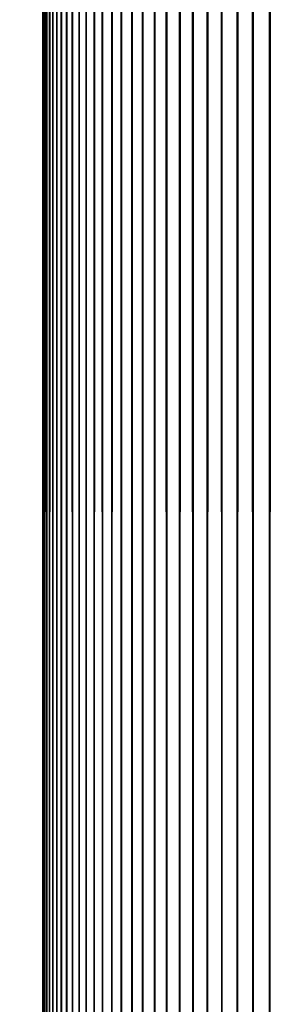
# Model space of a CAD drawing. Header units: inches. Extents: x 9 to 371, y 3 to 541.
# Tile 13 of 174: x 325.82 to 326.84, y 6.84 to 10.78. Entities that reach past the tile are written whole.
import ezdxf

# ---------------------------------------------------------------- set-up
doc = ezdxf.new("R2010")
doc.units = ezdxf.units.IN
doc.header["$MEASUREMENT"] = 0
doc.layers.add('DLX_TERR_OBJ', color=150, linetype='Continuous', true_color=0x007fff)

# ---------------------------------------------------------------- blocks, each defined once
blk = doc.blocks.new('26_0_12')
mesh = blk.add_polyface()
corners = [(320.2037353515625, 453, 140.3911590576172), (320.1903076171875, 453, 140.3197784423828), (320.1538696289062, 0, 140.1049346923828), (320.1538696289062, 0, 140.1049346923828), (320.1903076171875, 453, 140.3197784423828), (320.1538696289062, 453, 140.1049346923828), (320.1538696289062, 453, 140.1049346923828), (320.1430358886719, 453, 140.0331115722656), (320.1144104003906, 0, 139.8170928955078), (320.1144104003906, 0, 139.8170928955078), (320.1430358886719, 453, 140.0331115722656), (320.1144104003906, 453, 139.8170928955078), (320.1144104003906, 453, 139.8170928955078), (320.106201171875, 453, 139.7449188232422), (320.08544921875, 0, 139.5279998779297), (320.08544921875, 0, 139.5279998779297), (320.106201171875, 453, 139.7449188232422), (320.08544921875, 453, 139.5279998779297), (320.08544921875, 453, 139.5279998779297), (320.079833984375, 453, 139.4555816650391), (320.0669860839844, 0, 139.2380523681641), (320.0669860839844, 0, 139.2380523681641), (320.079833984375, 453, 139.4555816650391), (320.0669860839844, 453, 139.2380523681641), (320.0669860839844, 453, 139.2380523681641), (320.0640258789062, 453, 139.1654815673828), (320.05908203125, 0, 138.9476318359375), (320.05908203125, 0, 138.9476318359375), (320.0640258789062, 453, 139.1654815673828), (320.05908203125, 453, 138.9476318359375), (320.05908203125, 453, 138.9476318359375), (320.0587463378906, 453, 138.875), (320.0617065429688, 0, 138.6571044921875), (320.0617065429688, 0, 138.6571044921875), (320.0587463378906, 453, 138.875), (320.0617065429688, 453, 138.6571044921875), (320.0617065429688, 453, 138.6571044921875), (320.0640258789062, 453, 138.5845031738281), (320.0748901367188, 0, 138.3668670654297), (320.0748901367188, 0, 138.3668670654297), (320.0640258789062, 453, 138.5845031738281), (320.0748901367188, 453, 138.3668670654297), (320.0748901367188, 453, 138.3668670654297), (320.079833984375, 453, 138.2944030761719), (320.0986328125, 0, 138.0773010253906), (320.0986328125, 0, 138.0773010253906), (320.079833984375, 453, 138.2944030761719), (320.0986328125, 453, 138.0773010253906), (320.0986328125, 453, 138.0773010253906), (320.106201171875, 453, 138.0050659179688), (320.1328430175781, 0, 137.7887878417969), (320.1328430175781, 0, 137.7887878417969), (320.106201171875, 453, 138.0050659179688), (320.1328430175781, 453, 137.7887878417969), (320.1328430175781, 453, 137.7887878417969), (320.1430358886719, 453, 137.7168731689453), (320.177490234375, 0, 137.501708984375), (320.177490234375, 0, 137.501708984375), (320.1430358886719, 453, 137.7168731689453), (320.177490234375, 453, 137.501708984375), (320.177490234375, 453, 137.501708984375), (320.1903076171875, 453, 137.4302062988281), (320.2325744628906, 0, 137.2164306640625), (320.2325744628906, 0, 137.2164306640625), (320.1903076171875, 453, 137.4302062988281), (320.2325744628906, 453, 137.2164306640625), (320.2325744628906, 453, 137.2164306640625), (320.2479553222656, 453, 137.1454467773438), (320.2979431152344, 0, 136.933349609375), (320.2979431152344, 0, 136.933349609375), (320.2479553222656, 453, 137.1454467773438), (320.2979431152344, 453, 136.933349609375), (320.2979431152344, 453, 136.933349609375), (320.3158874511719, 453, 136.8629608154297), (320.3735656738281, 0, 136.65283203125), (320.3735656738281, 0, 136.65283203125), (320.3158874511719, 453, 136.8629608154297), (320.3735656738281, 453, 136.65283203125), (320.3735656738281, 453, 136.65283203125), (320.3940734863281, 453, 136.5831451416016), (320.4593200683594, 0, 136.375244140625), (320.4593200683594, 0, 136.375244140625), (320.3940734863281, 453, 136.5831451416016), (320.4593200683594, 453, 136.375244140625), (320.4593200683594, 453, 136.375244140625), (320.4823303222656, 453, 136.3063507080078), (320.5551147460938, 0, 136.1009521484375), (320.5551147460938, 0, 136.1009521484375), (320.4823303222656, 453, 136.3063507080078), (320.5551147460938, 453, 136.1009521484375), (320.5551147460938, 453, 136.1009521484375), (320.5805969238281, 453, 136.0329284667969), (320.6607971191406, 0, 135.8303070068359), (320.6607971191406, 0, 135.8303070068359), (320.5805969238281, 453, 136.0329284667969), (320.6607971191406, 453, 135.8303070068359), (320.6607971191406, 453, 135.8303070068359), (320.688720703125, 453, 135.7632598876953), (320.7762145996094, 0, 135.5636901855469), (320.7762145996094, 0, 135.5636901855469), (320.688720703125, 453, 135.7632598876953), (320.7762145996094, 453, 135.5636901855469), (320.7762145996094, 453, 135.5636901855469), (320.8065795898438, 453, 135.4977111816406), (320.9012451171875, 0, 135.3014373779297), (320.9012451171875, 0, 135.3014373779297), (320.8065795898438, 453, 135.4977111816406), (320.9012451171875, 453, 135.3014373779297), (320.9012451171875, 453, 135.3014373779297), (320.9339904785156, 453, 135.2366027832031), (321.0357360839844, 0, 135.0438995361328), (321.0357360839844, 0, 135.0438995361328), (320.9339904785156, 453, 135.2366027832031), (321.0357360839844, 453, 135.0438995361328), (321.0357360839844, 453, 135.0438995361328), (321.07080078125, 453, 134.9802856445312), (321.1794738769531, 0, 134.7914123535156), (321.1794738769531, 0, 134.7914123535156), (321.07080078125, 453, 134.9802856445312), (321.1794738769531, 453, 134.7914123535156), (321.1794738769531, 453, 134.7914123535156), (321.2168273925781, 453, 134.7291259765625), (321.3323059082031, 0, 134.5443115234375), (321.3323059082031, 0, 134.5443115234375), (321.2168273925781, 453, 134.7291259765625), (321.3323059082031, 453, 134.5443115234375), (321.3323059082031, 453, 134.5443115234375), (321.3718872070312, 453, 134.4834136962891), (321.4939880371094, 0, 134.3029174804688)]
mesh.append_faces([[corners[k] for k in face] for face in [(0, 1, 2), (3, 4, 5), (6, 7, 8), (9, 10, 11), (12, 13, 14), (15, 16, 17), (18, 19, 20), (21, 22, 23), (24, 25, 26), (27, 28, 29), (30, 31, 32), (33, 34, 35), (36, 37, 38), (39, 40, 41), (42, 43, 44), (45, 46, 47), (48, 49, 50), (51, 52, 53), (54, 55, 56), (57, 58, 59), (60, 61, 62), (63, 64, 65), (66, 67, 68), (69, 70, 71), (72, 73, 74), (75, 76, 77), (78, 79, 80), (81, 82, 83), (84, 85, 86), (87, 88, 89), (90, 91, 92), (93, 94, 95), (96, 97, 98), (99, 100, 101), (102, 103, 104), (105, 106, 107), (108, 109, 110), (111, 112, 113), (114, 115, 116), (117, 118, 119), (120, 121, 122), (123, 124, 125), (126, 127, 128)]])
mesh = blk.add_polyface()
corners = [(320.1538696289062, 0, 140.1049346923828), (320.1538696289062, 453, 140.1049346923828), (320.1144104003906, 0, 139.8170928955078), (320.1144104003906, 0, 139.8170928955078), (320.1144104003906, 453, 139.8170928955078), (320.08544921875, 0, 139.5279998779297), (320.08544921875, 0, 139.5279998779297), (320.08544921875, 453, 139.5279998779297), (320.0669860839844, 0, 139.2380523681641), (320.0669860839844, 0, 139.2380523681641), (320.0669860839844, 453, 139.2380523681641), (320.05908203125, 0, 138.9476318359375), (320.05908203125, 0, 138.9476318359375), (320.05908203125, 453, 138.9476318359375), (320.0617065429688, 0, 138.6571044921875), (320.0617065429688, 0, 138.6571044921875), (320.0617065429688, 453, 138.6571044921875), (320.0748901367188, 0, 138.3668670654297), (320.0748901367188, 0, 138.3668670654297), (320.0748901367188, 453, 138.3668670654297), (320.0986328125, 0, 138.0773010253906), (320.0986328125, 0, 138.0773010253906), (320.0986328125, 453, 138.0773010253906), (320.1328430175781, 0, 137.7887878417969), (320.1328430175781, 0, 137.7887878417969), (320.1328430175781, 453, 137.7887878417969), (320.177490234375, 0, 137.501708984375), (320.177490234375, 0, 137.501708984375), (320.177490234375, 453, 137.501708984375), (320.2325744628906, 0, 137.2164306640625), (320.2325744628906, 0, 137.2164306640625), (320.2325744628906, 453, 137.2164306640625), (320.2979431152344, 0, 136.933349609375), (320.2979431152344, 0, 136.933349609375), (320.2979431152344, 453, 136.933349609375), (320.3735656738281, 0, 136.65283203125), (320.3735656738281, 0, 136.65283203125), (320.3735656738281, 453, 136.65283203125), (320.4593200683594, 0, 136.375244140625), (320.4593200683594, 0, 136.375244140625), (320.4593200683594, 453, 136.375244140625), (320.5551147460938, 0, 136.1009521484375), (320.5551147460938, 0, 136.1009521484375), (320.5551147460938, 453, 136.1009521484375), (320.6607971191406, 0, 135.8303070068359), (320.6607971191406, 0, 135.8303070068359), (320.6607971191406, 453, 135.8303070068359), (320.7762145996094, 0, 135.5636901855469), (320.7762145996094, 0, 135.5636901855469), (320.7762145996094, 453, 135.5636901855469), (320.9012451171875, 0, 135.3014373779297), (320.9012451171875, 0, 135.3014373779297), (320.9012451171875, 453, 135.3014373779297), (321.0357360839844, 0, 135.0438995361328), (321.0357360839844, 0, 135.0438995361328), (321.0357360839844, 453, 135.0438995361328), (321.1794738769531, 0, 134.7914123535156), (321.1794738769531, 0, 134.7914123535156), (321.1794738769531, 453, 134.7914123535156), (321.3323059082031, 0, 134.5443115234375), (321.3323059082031, 0, 134.5443115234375), (321.3323059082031, 453, 134.5443115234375), (321.4939880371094, 0, 134.3029174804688), (321.4939880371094, 0, 134.3029174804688), (321.4939880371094, 453, 134.3029174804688), (321.6643371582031, 0, 134.0675659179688), (321.6643371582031, 0, 134.0675659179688), (321.6643371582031, 453, 134.0675659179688), (321.8431091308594, 0, 133.8385467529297), (321.8431091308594, 0, 133.8385467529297), (321.8431091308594, 453, 133.8385467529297), (322.0300903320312, 0, 133.6161804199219), (322.0300903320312, 0, 133.6161804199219), (322.0300903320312, 453, 133.6161804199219), (322.2250061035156, 0, 133.4007415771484), (322.2250061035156, 0, 133.4007415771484), (322.2250061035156, 453, 133.4007415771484), (322.4276428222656, 0, 133.1925201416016), (322.4276428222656, 0, 133.1925201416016), (322.4276428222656, 453, 133.1925201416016), (322.6376953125, 0, 132.9917907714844), (322.6376953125, 0, 132.9917907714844), (322.6376953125, 453, 132.9917907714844), (322.8548889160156, 0, 132.798828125), (322.8548889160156, 0, 132.798828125), (322.8548889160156, 453, 132.798828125), (323.0789489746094, 0, 132.6138763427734), (323.0789489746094, 0, 132.6138763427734), (323.0789489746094, 453, 132.6138763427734), (323.3095703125, 0, 132.4371795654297), (323.3095703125, 0, 132.4371795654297), (323.3095703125, 453, 132.4371795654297), (323.5464782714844, 0, 132.2689819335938), (323.5464782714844, 0, 132.2689819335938), (323.5464782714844, 453, 132.2689819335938), (323.789306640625, 0, 132.1094970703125), (323.789306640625, 0, 132.1094970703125), (323.789306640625, 453, 132.1094970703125), (324.0378112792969, 0, 131.9589233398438), (324.0378112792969, 0, 131.9589233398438), (324.0378112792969, 453, 131.9589233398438), (324.2915649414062, 0, 131.8174896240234), (324.2915649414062, 0, 131.8174896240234), (324.2915649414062, 453, 131.8174896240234), (324.5503234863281, 0, 131.6853485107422), (324.5503234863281, 0, 131.6853485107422), (324.5503234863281, 453, 131.6853485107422), (324.813720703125, 0, 131.5626983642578), (324.813720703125, 0, 131.5626983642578), (324.813720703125, 453, 131.5626983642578), (325.0813598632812, 0, 131.4496917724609), (325.0813598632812, 0, 131.4496917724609), (325.0813598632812, 453, 131.4496917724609), (325.3529357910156, 0, 131.3464660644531), (325.3529357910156, 0, 131.3464660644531), (325.3529357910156, 453, 131.3464660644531), (325.6281127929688, 0, 131.2531890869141), (325.6281127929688, 0, 131.2531890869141), (325.6281127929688, 453, 131.2531890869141), (325.9064636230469, 0, 131.1699523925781), (325.9064636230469, 0, 131.1699523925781), (325.9064636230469, 453, 131.1699523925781), (326.1876525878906, 0, 131.0968780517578), (326.1876525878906, 0, 131.0968780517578), (326.1876525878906, 453, 131.0968780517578), (326.4713134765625, 0, 131.0340728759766), (326.4713134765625, 0, 131.0340728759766), (326.4713134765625, 453, 131.0340728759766), (326.757080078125, 0, 130.9815979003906)]
mesh.append_faces([[corners[k] for k in face] for face in [(0, 1, 2), (3, 4, 5), (6, 7, 8), (9, 10, 11), (12, 13, 14), (15, 16, 17), (18, 19, 20), (21, 22, 23), (24, 25, 26), (27, 28, 29), (30, 31, 32), (33, 34, 35), (36, 37, 38), (39, 40, 41), (42, 43, 44), (45, 46, 47), (48, 49, 50), (51, 52, 53), (54, 55, 56), (57, 58, 59), (60, 61, 62), (63, 64, 65), (66, 67, 68), (69, 70, 71), (72, 73, 74), (75, 76, 77), (78, 79, 80), (81, 82, 83), (84, 85, 86), (87, 88, 89), (90, 91, 92), (93, 94, 95), (96, 97, 98), (99, 100, 101), (102, 103, 104), (105, 106, 107), (108, 109, 110), (111, 112, 113), (114, 115, 116), (117, 118, 119), (120, 121, 122), (123, 124, 125), (126, 127, 128)]])
mesh = blk.add_polyface()
corners = [(335.7439270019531, 87.47906494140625, 136.65283203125), (335.6582336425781, 100.9546051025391, 136.3754119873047), (335.6586303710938, 100.9092330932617, 136.3766479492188), (335.6582336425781, 100.9546051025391, 136.3754119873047), (335.6580810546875, 87.33012390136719, 136.375), (335.6581726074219, 101.0351638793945, 136.375244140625), (327.7682495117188, 0, 146.8697204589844), (328.0587463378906, 0, 146.875), (328.0587463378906, 453, 146.875), (327.7682495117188, 0, 146.8697204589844), (327.7682495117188, 453, 146.8697204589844), (327.4781494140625, 0, 146.8538970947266), (327.4781494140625, 0, 146.8538970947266), (327.4781494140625, 453, 146.8538970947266), (327.1888122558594, 0, 146.8275604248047), (327.1888122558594, 0, 146.8275604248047), (327.1888122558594, 453, 146.8275604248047), (326.900634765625, 0, 146.7907257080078), (326.900634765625, 0, 146.7907257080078), (326.900634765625, 453, 146.7907257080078), (326.6139526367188, 0, 146.7434539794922), (326.6139526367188, 0, 146.7434539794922), (326.6139526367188, 453, 146.7434539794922), (326.3291931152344, 0, 146.685791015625), (326.3291931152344, 0, 146.685791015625), (326.3291931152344, 453, 146.685791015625), (326.0467224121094, 0, 146.6178436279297), (326.0467224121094, 0, 146.6178436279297), (326.0467224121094, 453, 146.6178436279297), (325.7669067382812, 0, 146.5396728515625), (325.7669067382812, 0, 146.5396728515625), (325.7669067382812, 453, 146.5396728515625), (325.4901123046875, 0, 146.4514007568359), (325.4901123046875, 0, 146.4514007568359), (325.4901123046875, 453, 146.4514007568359), (325.2166748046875, 0, 146.3531341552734), (325.2166748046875, 0, 146.3531341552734), (325.2166748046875, 453, 146.3531341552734), (324.947021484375, 0, 146.2450103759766), (324.947021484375, 0, 146.2450103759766), (324.947021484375, 453, 146.2450103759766), (324.6814575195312, 0, 146.1271667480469), (324.6814575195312, 0, 146.1271667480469), (324.6814575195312, 453, 146.1271667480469), (324.4203491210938, 0, 145.9997406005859), (324.4203491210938, 0, 145.9997406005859), (324.4203491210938, 453, 145.9997406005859), (324.1640625, 0, 145.8629302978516), (324.1640625, 0, 145.8629302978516), (324.1640625, 453, 145.8629302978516), (323.9128723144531, 0, 145.7169036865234), (323.9128723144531, 0, 145.7169036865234), (323.9128723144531, 453, 145.7169036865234), (323.6671752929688, 0, 145.5618438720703), (323.6671752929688, 0, 145.5618438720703), (323.6671752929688, 453, 145.5618438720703), (323.4272766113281, 0, 145.3979797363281), (323.4272766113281, 0, 145.3979797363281), (323.4272766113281, 453, 145.3979797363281), (323.1934509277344, 0, 145.2255096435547), (323.1934509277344, 0, 145.2255096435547), (323.1934509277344, 453, 145.2255096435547), (322.966064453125, 0, 145.0446472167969), (322.966064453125, 0, 145.0446472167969), (322.966064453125, 453, 145.0446472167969), (322.7454223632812, 0, 144.8556671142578), (322.7454223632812, 0, 144.8556671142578), (322.7454223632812, 453, 144.8556671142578), (322.53173828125, 0, 144.6587829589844), (322.53173828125, 0, 144.6587829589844), (322.53173828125, 453, 144.6587829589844), (322.3253784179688, 0, 144.4542846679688), (322.3253784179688, 0, 144.4542846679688), (322.3253784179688, 453, 144.4542846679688), (322.1265563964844, 0, 144.2424163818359), (322.1265563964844, 0, 144.2424163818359), (322.1265563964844, 453, 144.2424163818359), (321.9355773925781, 0, 144.0234680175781), (321.9355773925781, 0, 144.0234680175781), (321.9355773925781, 453, 144.0234680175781), (321.752685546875, 0, 143.7977447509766), (321.752685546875, 0, 143.7977447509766), (321.752685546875, 453, 143.7977447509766), (321.5780944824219, 0, 143.5655212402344), (321.5780944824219, 0, 143.5655212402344), (321.5780944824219, 453, 143.5655212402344), (321.4120483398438, 0, 143.3271026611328), (321.4120483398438, 0, 143.3271026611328), (321.4120483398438, 453, 143.3271026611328), (321.2547607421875, 0, 143.0828094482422), (321.2547607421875, 0, 143.0828094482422), (321.2547607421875, 453, 143.0828094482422), (321.1064453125, 0, 142.8329772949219), (321.1064453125, 0, 142.8329772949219), (321.1064453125, 453, 142.8329772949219), (320.9673156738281, 0, 142.5779266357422), (320.9673156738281, 0, 142.5779266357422), (320.9673156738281, 453, 142.5779266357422), (320.8375549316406, 0, 142.3179931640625), (320.8375549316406, 0, 142.3179931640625), (320.8375549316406, 453, 142.3179931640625), (320.71728515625, 0, 142.0535125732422), (320.71728515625, 0, 142.0535125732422), (320.71728515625, 453, 142.0535125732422), (320.6067199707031, 0, 141.7848358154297), (320.6067199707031, 0, 141.7848358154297), (320.6067199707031, 453, 141.7848358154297), (320.5059814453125, 0, 141.5123291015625), (320.5059814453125, 0, 141.5123291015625), (320.5059814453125, 453, 141.5123291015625), (320.4151916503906, 0, 141.2363433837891), (320.4151916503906, 0, 141.2363433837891), (320.4151916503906, 453, 141.2363433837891), (320.33447265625, 0, 140.9572296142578), (320.33447265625, 0, 140.9572296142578), (320.33447265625, 453, 140.9572296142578), (320.2639770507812, 0, 140.6753845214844), (320.2639770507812, 0, 140.6753845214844), (320.2639770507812, 453, 140.6753845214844), (320.2037353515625, 0, 140.3911590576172), (320.2037353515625, 0, 140.3911590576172), (320.2037353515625, 453, 140.3911590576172), (320.1538696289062, 0, 140.1049346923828), (333.5130920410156, 87.33012390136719, 141.375), (333.5130920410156, 101, 141.375), (333.5133056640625, 100.9545288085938, 141.3745727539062)]
mesh.append_faces([[corners[k] for k in face] for face in [(0, 1, 2), (3, 4, 5), (6, 7, 8), (9, 10, 11), (12, 13, 14), (15, 16, 17), (18, 19, 20), (21, 22, 23), (24, 25, 26), (27, 28, 29), (30, 31, 32), (33, 34, 35), (36, 37, 38), (39, 40, 41), (42, 43, 44), (45, 46, 47), (48, 49, 50), (51, 52, 53), (54, 55, 56), (57, 58, 59), (60, 61, 62), (63, 64, 65), (66, 67, 68), (69, 70, 71), (72, 73, 74), (75, 76, 77), (78, 79, 80), (81, 82, 83), (84, 85, 86), (87, 88, 89), (90, 91, 92), (93, 94, 95), (96, 97, 98), (99, 100, 101), (102, 103, 104), (105, 106, 107), (108, 109, 110), (111, 112, 113), (114, 115, 116), (117, 118, 119), (120, 121, 122), (123, 124, 125)]])
mesh = blk.add_polyface()
corners = [(323.4272766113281, 0, 145.3979797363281), (323.6066284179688, 453, 145.5216979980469), (323.4272766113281, 453, 145.3979797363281), (323.4272766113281, 453, 145.3979797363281), (323.3682250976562, 453, 145.3556518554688), (323.1934509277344, 0, 145.2255096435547), (323.1934509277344, 0, 145.2255096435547), (323.3682250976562, 453, 145.3556518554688), (323.1934509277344, 453, 145.2255096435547), (323.1934509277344, 453, 145.2255096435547), (323.1360168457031, 453, 145.1810607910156), (322.966064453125, 0, 145.0446472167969), (322.966064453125, 0, 145.0446472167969), (323.1360168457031, 453, 145.1810607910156), (322.966064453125, 453, 145.0446472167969), (322.966064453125, 453, 145.0446472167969), (322.9102783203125, 453, 144.9981536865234), (322.7454223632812, 0, 144.8556671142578), (322.7454223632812, 0, 144.8556671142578), (322.9102783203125, 453, 144.9981536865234), (322.7454223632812, 453, 144.8556671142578), (322.7454223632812, 453, 144.8556671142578), (322.6913146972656, 453, 144.8071746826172), (322.53173828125, 0, 144.6587829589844), (322.53173828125, 0, 144.6587829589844), (322.6913146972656, 453, 144.8071746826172), (322.53173828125, 453, 144.6587829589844), (322.53173828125, 453, 144.6587829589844), (322.4794616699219, 453, 144.6083679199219), (322.3253784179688, 0, 144.4542846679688), (322.3253784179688, 0, 144.4542846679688), (322.4794616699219, 453, 144.6083679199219), (322.3253784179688, 453, 144.4542846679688), (322.3253784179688, 453, 144.4542846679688), (322.2749633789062, 453, 144.4019927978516), (322.1265563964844, 0, 144.2424163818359), (322.1265563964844, 0, 144.2424163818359), (322.2749633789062, 453, 144.4019927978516), (322.1265563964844, 453, 144.2424163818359), (322.1265563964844, 453, 144.2424163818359), (322.0780944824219, 453, 144.1883392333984), (321.9355773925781, 0, 144.0234680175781), (321.9355773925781, 0, 144.0234680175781), (322.0780944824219, 453, 144.1883392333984), (321.9355773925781, 453, 144.0234680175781), (321.9355773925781, 453, 144.0234680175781), (321.8890991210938, 453, 143.9676666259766), (321.752685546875, 0, 143.7977447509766), (321.752685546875, 0, 143.7977447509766), (321.8890991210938, 453, 143.9676666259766), (321.752685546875, 453, 143.7977447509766), (321.752685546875, 453, 143.7977447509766), (321.708251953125, 453, 143.7402801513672), (321.5780944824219, 0, 143.5655212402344), (321.5780944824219, 0, 143.5655212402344), (321.708251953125, 453, 143.7402801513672), (321.5780944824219, 453, 143.5655212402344), (321.5780944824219, 453, 143.5655212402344), (321.5357666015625, 453, 143.5064849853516), (321.4120483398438, 0, 143.3271026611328), (321.4120483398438, 0, 143.3271026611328), (321.5357666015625, 453, 143.5064849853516), (321.4120483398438, 453, 143.3271026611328), (321.4120483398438, 453, 143.3271026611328), (321.3718872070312, 453, 143.2665710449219), (321.2547607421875, 0, 143.0828094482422), (321.2547607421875, 0, 143.0828094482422), (321.3718872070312, 453, 143.2665710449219), (321.2547607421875, 453, 143.0828094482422), (321.2547607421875, 453, 143.0828094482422), (321.2168273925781, 453, 143.0208587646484), (321.1064453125, 0, 142.8329772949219), (321.1064453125, 0, 142.8329772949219), (321.2168273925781, 453, 143.0208587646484), (321.1064453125, 453, 142.8329772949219), (321.1064453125, 453, 142.8329772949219), (321.07080078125, 453, 142.7696990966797), (320.9673156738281, 0, 142.5779266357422), (320.9673156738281, 0, 142.5779266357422), (321.07080078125, 453, 142.7696990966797), (320.9673156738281, 453, 142.5779266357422), (320.9673156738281, 453, 142.5779266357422), (320.9339904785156, 453, 142.5133819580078), (320.8375549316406, 0, 142.3179931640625), (320.8375549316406, 0, 142.3179931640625), (320.9339904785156, 453, 142.5133819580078), (320.8375549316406, 453, 142.3179931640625), (320.8375549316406, 453, 142.3179931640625), (320.8065795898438, 453, 142.2522735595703), (320.71728515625, 0, 142.0535125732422), (320.71728515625, 0, 142.0535125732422), (320.8065795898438, 453, 142.2522735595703), (320.71728515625, 453, 142.0535125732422), (320.71728515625, 453, 142.0535125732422), (320.688720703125, 453, 141.9867248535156), (320.6067199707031, 0, 141.7848358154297), (320.6067199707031, 0, 141.7848358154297), (320.688720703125, 453, 141.9867248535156), (320.6067199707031, 453, 141.7848358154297), (320.6067199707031, 453, 141.7848358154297), (320.5805969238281, 453, 141.7170562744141), (320.5059814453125, 0, 141.5123291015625), (320.5059814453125, 0, 141.5123291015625), (320.5805969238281, 453, 141.7170562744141), (320.5059814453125, 453, 141.5123291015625), (320.5059814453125, 453, 141.5123291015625), (320.4823303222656, 453, 141.4436492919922), (320.4151916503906, 0, 141.2363433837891), (320.4151916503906, 0, 141.2363433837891), (320.4823303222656, 453, 141.4436492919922), (320.4151916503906, 453, 141.2363433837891), (320.4151916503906, 453, 141.2363433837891), (320.3940734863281, 453, 141.1668395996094), (320.33447265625, 0, 140.9572296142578), (320.33447265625, 0, 140.9572296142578), (320.3940734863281, 453, 141.1668395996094), (320.33447265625, 453, 140.9572296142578), (320.33447265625, 453, 140.9572296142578), (320.3158874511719, 453, 140.8870239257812), (320.2639770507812, 0, 140.6753845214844), (320.2639770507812, 0, 140.6753845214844), (320.3158874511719, 453, 140.8870239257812), (320.2639770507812, 453, 140.6753845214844), (320.2639770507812, 453, 140.6753845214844), (320.2479553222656, 453, 140.6045379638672), (320.2037353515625, 0, 140.3911590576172), (320.2037353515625, 0, 140.3911590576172), (320.2479553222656, 453, 140.6045379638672), (320.2037353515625, 453, 140.3911590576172)]
mesh.append_faces([[corners[k] for k in face] for face in [(0, 1, 2), (3, 4, 5), (6, 7, 8), (9, 10, 11), (12, 13, 14), (15, 16, 17), (18, 19, 20), (21, 22, 23), (24, 25, 26), (27, 28, 29), (30, 31, 32), (33, 34, 35), (36, 37, 38), (39, 40, 41), (42, 43, 44), (45, 46, 47), (48, 49, 50), (51, 52, 53), (54, 55, 56), (57, 58, 59), (60, 61, 62), (63, 64, 65), (66, 67, 68), (69, 70, 71), (72, 73, 74), (75, 76, 77), (78, 79, 80), (81, 82, 83), (84, 85, 86), (87, 88, 89), (90, 91, 92), (93, 94, 95), (96, 97, 98), (99, 100, 101), (102, 103, 104), (105, 106, 107), (108, 109, 110), (111, 112, 113), (114, 115, 116), (117, 118, 119), (120, 121, 122), (123, 124, 125), (126, 127, 128)]])
blk = doc.blocks.new('26_0_14')
mesh = blk.add_polyface()
corners = [(320.0986328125, 453, 138.0773010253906), (320.079833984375, 453, 138.2944030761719), (320.0562438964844, 454.3213500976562, 138.2944030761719), (320.0562438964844, 454.3213500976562, 138.2944030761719), (320.079833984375, 453, 138.2944030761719), (320.0748901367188, 453, 138.3668670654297), (320.0404357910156, 454.3208312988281, 138.5845031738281), (320.0748901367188, 453, 138.3668670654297), (320.0640258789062, 453, 138.5845031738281), (320.0404357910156, 454.3208312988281, 138.5845031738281), (320.0640258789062, 453, 138.5845031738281), (320.0617065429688, 453, 138.6571044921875), (320.0351867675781, 454.3206176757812, 138.875), (320.0617065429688, 453, 138.6571044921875), (320.0587463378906, 453, 138.875), (327.4781494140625, 0, 146.8538970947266), (327.4063110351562, 0, 144.8394165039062), (327.623291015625, 0, 144.8591766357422), (327.4781494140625, 0, 146.8538970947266), (327.623291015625, 0, 144.8591766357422), (327.7682495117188, 0, 146.8697204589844), (327.7682495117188, 0, 146.8697204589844), (327.623291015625, 0, 144.8591766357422), (327.8408813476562, 0, 144.8710327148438), (327.7682495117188, 0, 146.8697204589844), (327.8408813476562, 0, 144.8710327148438), (328.0587463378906, 0, 146.875), (328.0587463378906, 0, 146.875), (327.8408813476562, 0, 144.8710327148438), (328.0587463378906, 0, 144.875), (322.0589904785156, 453, 138.9294738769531), (322.0587463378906, 453, 138.875), (322.0339050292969, 454.3919982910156, 138.875), (322.06494140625, 453, 139.1472930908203), (322.0627136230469, 453, 139.0928649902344), (322.037841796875, 454.3921203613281, 139.0928649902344), (322.0787658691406, 453, 139.36474609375), (322.0745849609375, 453, 139.3104400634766), (322.0497131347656, 454.3925476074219, 139.3104400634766), (322.1004943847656, 453, 139.5815734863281), (322.0943298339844, 453, 139.5274353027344), (322.0694580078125, 454.3932800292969, 139.5274353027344), (322.1300964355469, 453, 139.7974548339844), (322.1219482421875, 453, 139.7435913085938), (322.0970764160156, 454.3942565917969, 139.7435913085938), (322.16748046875, 453, 140.0121154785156), (322.1574096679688, 453, 139.9585876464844), (322.1325073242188, 454.3955383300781, 139.9585876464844), (322.2126770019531, 453, 140.2252960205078), (322.2006530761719, 453, 140.1721496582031), (322.1757202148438, 454.3970642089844, 140.1721496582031), (322.2655639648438, 453, 140.4366760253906), (322.2516174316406, 453, 140.3840179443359), (322.2266235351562, 454.3988647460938, 140.3840179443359), (322.3260803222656, 453, 140.64599609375), (322.3102416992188, 453, 140.5938720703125), (322.2852172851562, 454.4010009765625, 140.5938720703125), (322.0587463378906, 453, 138.875), (322.0609741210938, 453, 138.7115783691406), (322.037841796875, 454.3921203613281, 138.6571197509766), (322.037841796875, 454.3921203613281, 138.6571197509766), (322.0609741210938, 453, 138.7115783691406), (322.0627136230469, 453, 138.6571197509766), (322.0627136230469, 453, 138.6571197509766), (322.0708618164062, 453, 138.493896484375), (322.0497131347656, 454.3925476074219, 138.4395446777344), (322.0497131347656, 454.3925476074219, 138.4395446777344), (322.0708618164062, 453, 138.493896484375), (322.0745849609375, 453, 138.4395446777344), (322.0745849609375, 453, 138.4395446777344), (322.0886535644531, 453, 138.2767181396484), (322.0694580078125, 454.3932800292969, 138.2225494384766), (322.0694580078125, 454.3932800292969, 138.2225494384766), (322.0886535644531, 453, 138.2767181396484), (322.0943298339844, 453, 138.2225494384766), (322.0943298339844, 453, 138.2225494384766), (322.1143188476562, 453, 138.0603332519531), (322.0970764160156, 454.3942565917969, 138.0063934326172), (322.0970764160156, 454.3942565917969, 138.0063934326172), (322.1143188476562, 453, 138.0603332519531), (322.1219482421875, 453, 138.0063934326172), (322.1219482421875, 453, 138.0063934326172), (322.1478271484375, 453, 137.8450317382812), (322.1325073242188, 454.3955383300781, 137.7913970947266), (322.1325073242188, 454.3955383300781, 137.7913970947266), (322.1478271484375, 453, 137.8450317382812), (322.1574096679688, 453, 137.7913970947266), (322.1574096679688, 453, 137.7913970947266), (322.1891174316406, 453, 137.6310729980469), (322.1757202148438, 454.3970642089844, 137.5778350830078), (322.1757202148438, 454.3970642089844, 137.5778350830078), (322.1891174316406, 453, 137.6310729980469), (322.2006530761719, 453, 137.5778350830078), (322.2006530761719, 453, 137.5778350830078), (322.2381591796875, 453, 137.4187622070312), (322.2266235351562, 454.3988647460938, 137.365966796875), (322.2266235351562, 454.3988647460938, 137.365966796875), (322.2381591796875, 453, 137.4187622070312), (322.2516174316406, 453, 137.365966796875), (322.2516174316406, 453, 137.365966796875), (322.2948608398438, 453, 137.2083740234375), (322.2852172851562, 454.4010009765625, 137.1561126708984), (322.2852172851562, 454.4010009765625, 137.1561126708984), (322.2948608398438, 453, 137.2083740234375), (322.3102416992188, 453, 137.1561126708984), (322.2266235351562, 454.3988647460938, 140.3840179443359), (322.3102416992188, 453, 140.5938720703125), (322.2655639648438, 453, 140.4366760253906), (322.1757202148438, 454.3970642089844, 140.1721496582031), (322.2516174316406, 453, 140.3840179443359), (322.2126770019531, 453, 140.2252960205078), (322.1325073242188, 454.3955383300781, 139.9585876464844), (322.2006530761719, 453, 140.1721496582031), (322.16748046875, 453, 140.0121154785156), (322.0970764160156, 454.3942565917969, 139.7435913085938), (322.1574096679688, 453, 139.9585876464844), (322.1300964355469, 453, 139.7974548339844), (322.0694580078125, 454.3932800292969, 139.5274353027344), (322.1219482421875, 453, 139.7435913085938), (322.1004943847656, 453, 139.5815734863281), (322.0497131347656, 454.3925476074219, 139.3104400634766), (322.0943298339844, 453, 139.5274353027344), (322.0787658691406, 453, 139.36474609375), (322.037841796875, 454.3921203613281, 139.0928649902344), (322.0745849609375, 453, 139.3104400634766), (322.06494140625, 453, 139.1472930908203)]
mesh.append_faces([[corners[k] for k in face] for face in [(0, 1, 2), (3, 4, 5), (6, 7, 8), (9, 10, 11), (12, 13, 14), (15, 16, 17), (18, 19, 20), (21, 22, 23), (24, 25, 26), (27, 28, 29), (30, 31, 32), (33, 34, 35), (36, 37, 38), (39, 40, 41), (42, 43, 44), (45, 46, 47), (48, 49, 50), (51, 52, 53), (54, 55, 56), (57, 58, 59), (60, 61, 62), (63, 64, 65), (66, 67, 68), (69, 70, 71), (72, 73, 74), (75, 76, 77), (78, 79, 80), (81, 82, 83), (84, 85, 86), (87, 88, 89), (90, 91, 92), (93, 94, 95), (96, 97, 98), (99, 100, 101), (102, 103, 104), (105, 106, 107), (108, 109, 110), (111, 112, 113), (114, 115, 116), (117, 118, 119), (120, 121, 122), (123, 124, 125)]])
blk = doc.blocks.new('26_0_15')
mesh = blk.add_polyface()
corners = [(182.5506134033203, 0, 27.88934135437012), (182.5506134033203, 12, 27.88934135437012), (186.3733215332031, 12, 25.99065017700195), (182.5506134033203, 0, 27.88934135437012), (186.3733215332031, 12, 25.99065017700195), (186.3733215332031, 0, 25.99065017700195), (186.3733215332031, 0, 25.99065017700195), (186.3733215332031, 12, 25.99065017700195), (190.2586212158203, 12, 24.22358131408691), (178.7949676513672, 12, 247.8325500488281), (182.5506134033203, 0, 249.8606414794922), (182.5506134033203, 12, 249.8606414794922), (182.5506134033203, 12, 249.8606414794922), (182.5506134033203, 0, 249.8606414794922), (186.3733215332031, 0, 251.7593383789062), (182.5506134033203, 12, 249.8606414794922), (186.3733215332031, 0, 251.7593383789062), (186.3733215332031, 12, 251.7593383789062), (186.3733215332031, 12, 251.7593383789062), (186.3733215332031, 0, 251.7593383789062), (190.2586212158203, 0, 253.5263977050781), (319.9617614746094, 12, 138.6543884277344), (115.3501586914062, 12, 130.3446960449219), (115.1316223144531, 12, 134.6073608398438), (319.97509765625, 12, 138.3605194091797), (116.2230072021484, 12, 121.8541641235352), (115.7140884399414, 12, 126.0919723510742), (319.97509765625, 12, 138.3605194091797), (115.7140884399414, 12, 126.0919723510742), (115.3501586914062, 12, 130.3446960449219), (319.9991149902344, 12, 138.0673370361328), (117.6732406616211, 12, 113.4429931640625), (116.8763122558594, 12, 117.6361923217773), (319.9991149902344, 12, 138.0673370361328), (116.8763122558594, 12, 117.6361923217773), (116.2230072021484, 12, 121.8541641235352), (118.6128616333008, 12, 168.4705505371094), (119.694091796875, 12, 172.5995941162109), (320.0550537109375, 12, 140.1203155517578), (320.0550537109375, 12, 140.1203155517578), (119.694091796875, 12, 172.5995941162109), (120.9156494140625, 12, 176.6893157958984), (320.0151062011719, 12, 139.8288726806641), (116.8763122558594, 12, 160.1137847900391), (117.6732406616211, 12, 164.3069915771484), (320.0151062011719, 12, 139.8288726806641), (117.6732406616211, 12, 164.3069915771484), (118.6128616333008, 12, 168.4705505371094), (320.0337524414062, 12, 137.7752075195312), (119.694091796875, 12, 105.1503982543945), (118.6128616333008, 12, 109.2794418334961), (320.0337524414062, 12, 137.7752075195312), (118.6128616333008, 12, 109.2794418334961), (117.6732406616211, 12, 113.4429931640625), (319.9857788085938, 12, 139.5361633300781), (115.7140884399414, 12, 151.6580047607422), (116.2230072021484, 12, 155.8958282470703), (319.9857788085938, 12, 139.5361633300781), (116.2230072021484, 12, 155.8958282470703), (116.8763122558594, 12, 160.1137847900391), (115.1316223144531, 12, 134.6073608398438), (115.0587463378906, 12, 138.875), (319.9590759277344, 12, 138.9485321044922), (319.9590759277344, 12, 138.9485321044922), (115.0587463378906, 12, 138.875), (115.1316223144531, 12, 143.1426239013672), (319.9671020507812, 12, 139.2425994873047), (115.1316223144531, 12, 143.1426239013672), (115.3501586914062, 12, 147.4052886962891), (319.9671020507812, 12, 139.2425994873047), (115.3501586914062, 12, 147.4052886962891), (115.7140884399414, 12, 151.6580047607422), (320.0789794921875, 12, 137.4845428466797), (120.9156494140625, 12, 101.060676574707), (119.694091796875, 12, 105.1503982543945), (320.0789794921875, 0, 137.4845428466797), (119.694091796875, 0, 105.1503982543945), (120.9156494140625, 0, 101.060676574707), (320.0337524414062, 0, 137.7752075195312), (117.6732406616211, 0, 113.4429931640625), (118.6128616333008, 0, 109.2794418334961), (320.0337524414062, 0, 137.7752075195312), (118.6128616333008, 0, 109.2794418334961), (119.694091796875, 0, 105.1503982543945), (319.9991149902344, 0, 138.0673370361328), (116.2230072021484, 0, 121.8541641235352), (116.8763122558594, 0, 117.6361923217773), (319.9991149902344, 0, 138.0673370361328), (116.8763122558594, 0, 117.6361923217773), (117.6732406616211, 0, 113.4429931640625), (319.97509765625, 0, 138.3605194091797), (115.3501586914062, 0, 130.3446960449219), (115.7140884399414, 0, 126.0919723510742), (319.97509765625, 0, 138.3605194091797), (115.7140884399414, 0, 126.0919723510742), (116.2230072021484, 0, 121.8541641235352), (118.6128616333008, 0, 168.4705505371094), (117.6732406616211, 0, 164.3069915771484), (320.0151062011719, 0, 139.8288726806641), (320.0151062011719, 0, 139.8288726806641), (117.6732406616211, 0, 164.3069915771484), (116.8763122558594, 0, 160.1137847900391), (320.0550537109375, 0, 140.1203155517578), (120.9156494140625, 0, 176.6893157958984), (119.694091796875, 0, 172.5995941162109), (320.0550537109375, 0, 140.1203155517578), (119.694091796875, 0, 172.5995941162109), (118.6128616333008, 0, 168.4705505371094), (319.9590759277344, 0, 138.9485321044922), (115.1316223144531, 0, 143.1426239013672), (115.0587463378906, 0, 138.875), (319.9617614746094, 0, 138.6543884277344), (115.0587463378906, 0, 138.875), (115.1316223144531, 0, 134.6073608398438), (319.9617614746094, 0, 138.6543884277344), (115.1316223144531, 0, 134.6073608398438), (115.3501586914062, 0, 130.3446960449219), (116.8763122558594, 0, 160.1137847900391), (116.2230072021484, 0, 155.8958282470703), (319.9857788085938, 0, 139.5361633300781), (319.9857788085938, 0, 139.5361633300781), (116.2230072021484, 0, 155.8958282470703), (115.7140884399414, 0, 151.6580047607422), (319.9671020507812, 0, 139.2425994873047), (115.7140884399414, 0, 151.6580047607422), (115.3501586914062, 0, 147.4052886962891), (319.9671020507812, 0, 139.2425994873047), (115.3501586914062, 0, 147.4052886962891), (115.1316223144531, 0, 143.1426239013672)]
mesh.append_faces([[corners[k] for k in face] for face in [(0, 1, 2), (3, 4, 5), (6, 7, 8), (9, 10, 11), (12, 13, 14), (15, 16, 17), (18, 19, 20), (21, 22, 23), (24, 25, 26), (27, 28, 29), (30, 31, 32), (33, 34, 35), (36, 37, 38), (39, 40, 41), (42, 43, 44), (45, 46, 47), (48, 49, 50), (51, 52, 53), (54, 55, 56), (57, 58, 59), (60, 61, 62), (63, 64, 65), (66, 67, 68), (69, 70, 71), (72, 73, 74), (75, 76, 77), (78, 79, 80), (81, 82, 83), (84, 85, 86), (87, 88, 89), (90, 91, 92), (93, 94, 95), (96, 97, 98), (99, 100, 101), (102, 103, 104), (105, 106, 107), (108, 109, 110), (111, 112, 113), (114, 115, 116), (117, 118, 119), (120, 121, 122), (123, 124, 125), (126, 127, 128)]])
mesh = blk.add_polyface()
corners = [(186.3733215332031, 0, 25.99065017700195), (190.2586212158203, 12, 24.22358131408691), (190.2586212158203, 0, 24.22358131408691), (190.2586212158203, 0, 24.22358131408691), (190.2586212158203, 12, 24.22358131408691), (194.2019653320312, 12, 22.59019088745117), (190.2586212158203, 0, 24.22358131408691), (194.2019653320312, 12, 22.59019088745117), (194.2019653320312, 0, 22.59019088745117), (194.2019653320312, 0, 22.59019088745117), (194.2019653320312, 12, 22.59019088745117), (198.1987915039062, 12, 21.09237670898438), (194.2019653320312, 0, 22.59019088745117), (198.1987915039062, 12, 21.09237670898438), (198.1987915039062, 0, 21.09237670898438), (186.3733215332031, 12, 251.7593383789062), (190.2586212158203, 0, 253.5263977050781), (190.2586212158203, 12, 253.5263977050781), (190.2586212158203, 12, 253.5263977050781), (190.2586212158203, 0, 253.5263977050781), (194.2019653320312, 0, 255.1597900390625), (190.2586212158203, 12, 253.5263977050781), (194.2019653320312, 0, 255.1597900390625), (194.2019653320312, 12, 255.1597900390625), (194.2019653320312, 12, 255.1597900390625), (194.2019653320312, 0, 255.1597900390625), (198.1987915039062, 0, 256.6575927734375), (194.2019653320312, 12, 255.1597900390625), (198.1987915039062, 0, 256.6575927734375), (198.1987915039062, 12, 256.6575927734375), (320.4115600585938, 12, 141.5452880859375), (133.2563171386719, 12, 203.8229827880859), (135.5359802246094, 12, 207.4314727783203), (320.3196411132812, 12, 141.2658538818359), (129.0731048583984, 12, 196.3831176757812), (131.1011962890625, 12, 200.1387634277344), (320.3196411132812, 12, 141.2658538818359), (131.1011962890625, 12, 200.1387634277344), (133.2563171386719, 12, 203.8229827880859), (320.2379455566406, 12, 140.9832611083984), (125.407341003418, 12, 188.6751251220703), (127.1744079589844, 12, 192.5604248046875), (320.2379455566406, 12, 140.9832611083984), (127.1744079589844, 12, 192.5604248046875), (129.0731048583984, 12, 196.3831176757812), (320.1055603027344, 12, 140.4101104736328), (120.9156494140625, 12, 176.6893157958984), (122.2761306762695, 12, 180.7349395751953), (320.1665344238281, 12, 140.6978912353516), (122.2761306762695, 12, 180.7349395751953), (123.7739486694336, 12, 184.7317657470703), (320.1665344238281, 12, 140.6978912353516), (123.7739486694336, 12, 184.7317657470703), (125.407341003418, 12, 188.6751251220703), (320.1347351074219, 12, 137.1957092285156), (123.7739486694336, 12, 93.0182113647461), (122.2761306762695, 12, 97.01504516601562), (320.0789794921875, 12, 137.4845428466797), (122.2761306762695, 12, 97.01504516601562), (120.9156494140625, 12, 101.060676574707), (320.200927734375, 12, 136.9090881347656), (127.1744079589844, 12, 85.18955993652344), (125.407341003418, 12, 89.07485961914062), (320.200927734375, 12, 136.9090881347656), (125.407341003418, 12, 89.07485961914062), (123.7739486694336, 12, 93.0182113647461), (320.2774963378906, 12, 136.6250610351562), (131.1011962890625, 12, 77.61121368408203), (129.0731048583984, 12, 81.36685943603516), (320.2774963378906, 12, 136.6250610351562), (129.0731048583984, 12, 81.36685943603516), (127.1744079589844, 12, 85.18955993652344), (320.3643188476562, 12, 136.343994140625), (135.5359802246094, 12, 70.3185043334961), (133.2563171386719, 12, 73.927001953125), (320.3643188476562, 12, 136.343994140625), (133.2563171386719, 12, 73.927001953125), (131.1011962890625, 12, 77.61121368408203), (320.2774963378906, 0, 136.6250610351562), (127.1744079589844, 0, 85.18955993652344), (129.0731048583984, 0, 81.36685943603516), (320.2774963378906, 0, 136.6250610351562), (129.0731048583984, 0, 81.36685943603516), (131.1011962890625, 0, 77.61121368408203), (120.9156494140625, 0, 101.060676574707), (122.2761306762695, 0, 97.01504516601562), (320.1347351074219, 0, 137.1957092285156), (320.1347351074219, 0, 137.1957092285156), (122.2761306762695, 0, 97.01504516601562), (123.7739486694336, 0, 93.0182113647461), (320.200927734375, 0, 136.9090881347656), (123.7739486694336, 0, 93.0182113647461), (125.407341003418, 0, 89.07485961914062), (320.200927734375, 0, 136.9090881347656), (125.407341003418, 0, 89.07485961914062), (127.1744079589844, 0, 85.18955993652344), (131.1011962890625, 0, 77.61121368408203), (133.2563171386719, 0, 73.927001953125), (320.3643188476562, 0, 136.343994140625), (320.3643188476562, 0, 136.343994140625), (133.2563171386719, 0, 73.927001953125), (135.5359802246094, 0, 70.3185043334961), (320.1665344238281, 0, 140.6978912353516), (125.407341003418, 0, 188.6751251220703), (123.7739486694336, 0, 184.7317657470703), (320.1055603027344, 0, 140.4101104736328), (123.7739486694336, 0, 184.7317657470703), (122.2761306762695, 0, 180.7349395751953), (320.1055603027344, 0, 140.4101104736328), (122.2761306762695, 0, 180.7349395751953), (120.9156494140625, 0, 176.6893157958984), (133.2563171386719, 0, 203.8229827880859), (131.1011962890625, 0, 200.1387634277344), (320.3196411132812, 0, 141.2658538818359), (320.3196411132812, 0, 141.2658538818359), (131.1011962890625, 0, 200.1387634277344), (129.0731048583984, 0, 196.3831176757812), (320.2379455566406, 0, 140.9832611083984), (129.0731048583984, 0, 196.3831176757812), (127.1744079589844, 0, 192.5604248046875), (320.2379455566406, 0, 140.9832611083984), (127.1744079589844, 0, 192.5604248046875), (125.407341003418, 0, 188.6751251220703), (320.4115600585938, 0, 141.5452880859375), (135.5359802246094, 0, 207.4314727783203), (133.2563171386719, 0, 203.8229827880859)]
mesh.append_faces([[corners[k] for k in face] for face in [(0, 1, 2), (3, 4, 5), (6, 7, 8), (9, 10, 11), (12, 13, 14), (15, 16, 17), (18, 19, 20), (21, 22, 23), (24, 25, 26), (27, 28, 29), (30, 31, 32), (33, 34, 35), (36, 37, 38), (39, 40, 41), (42, 43, 44), (45, 46, 47), (48, 49, 50), (51, 52, 53), (54, 55, 56), (57, 58, 59), (60, 61, 62), (63, 64, 65), (66, 67, 68), (69, 70, 71), (72, 73, 74), (75, 76, 77), (78, 79, 80), (81, 82, 83), (84, 85, 86), (87, 88, 89), (90, 91, 92), (93, 94, 95), (96, 97, 98), (99, 100, 101), (102, 103, 104), (105, 106, 107), (108, 109, 110), (111, 112, 113), (114, 115, 116), (117, 118, 119), (120, 121, 122), (123, 124, 125)]])
mesh = blk.add_polyface()
corners = [(198.1987915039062, 0, 21.09237670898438), (198.1987915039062, 12, 21.09237670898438), (202.2444305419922, 12, 19.73189353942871), (198.1987915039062, 0, 21.09237670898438), (202.2444305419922, 12, 19.73189353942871), (202.2444305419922, 0, 19.73189353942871), (202.2444305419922, 0, 19.73189353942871), (202.2444305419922, 12, 19.73189353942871), (206.3341522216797, 12, 18.51033401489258), (202.2444305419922, 0, 19.73189353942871), (206.3341522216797, 12, 18.51033401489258), (206.3341522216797, 0, 18.51033401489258), (206.3341522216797, 0, 18.51033401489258), (206.3341522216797, 12, 18.51033401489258), (210.4631958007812, 12, 17.42910575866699), (206.3341522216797, 0, 18.51033401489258), (210.4631958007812, 12, 17.42910575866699), (210.4631958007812, 0, 17.42910575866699), (198.1987915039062, 12, 256.6575927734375), (198.1987915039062, 0, 256.6575927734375), (202.2444305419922, 0, 258.0180969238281), (198.1987915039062, 12, 256.6575927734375), (202.2444305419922, 0, 258.0180969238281), (202.2444305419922, 12, 258.0180969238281), (202.2444305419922, 12, 258.0180969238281), (202.2444305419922, 0, 258.0180969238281), (206.3341522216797, 0, 259.2396545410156), (202.2444305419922, 12, 258.0180969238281), (206.3341522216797, 0, 259.2396545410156), (206.3341522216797, 12, 259.2396545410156), (206.3341522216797, 12, 259.2396545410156), (206.3341522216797, 0, 259.2396545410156), (210.4631958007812, 0, 260.3208923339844), (206.3341522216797, 12, 259.2396545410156), (210.4631958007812, 0, 260.3208923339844), (210.4631958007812, 12, 260.3208923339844), (135.5359802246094, 12, 207.4314727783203), (137.9375152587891, 12, 210.9600372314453), (320.5135803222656, 12, 141.8212127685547), (320.5135803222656, 12, 141.8212127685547), (137.9375152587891, 12, 210.9600372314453), (140.4581146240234, 12, 214.404541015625), (320.8117980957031, 12, 135.2567749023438), (154.7396087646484, 12, 47.5204963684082), (151.67041015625, 12, 50.48664474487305), (320.8117980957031, 12, 135.2567749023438), (151.67041015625, 12, 50.48664474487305), (148.7042541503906, 12, 53.55584716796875), (320.8786926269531, 12, 142.6242065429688), (151.67041015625, 12, 227.2633361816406), (154.7396087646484, 12, 230.2294921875), (320.8786926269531, 12, 142.6242065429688), (154.7396087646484, 12, 230.2294921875), (157.9082946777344, 12, 233.0891265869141), (140.4581146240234, 12, 214.404541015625), (143.0948333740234, 12, 217.760986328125), (320.6255187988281, 12, 142.0932464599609), (320.6255187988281, 12, 142.0932464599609), (143.0948333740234, 12, 217.760986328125), (145.8446197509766, 12, 221.0254516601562), (320.7472839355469, 12, 142.3610229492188), (145.8446197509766, 12, 221.0254516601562), (148.7042541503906, 12, 224.1941375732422), (320.7472839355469, 12, 142.3610229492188), (148.7042541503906, 12, 224.1941375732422), (151.67041015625, 12, 227.2633361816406), (148.7042541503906, 12, 53.55584716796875), (145.8446197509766, 12, 56.72453308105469), (320.6851806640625, 12, 135.5222930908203), (320.6851806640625, 12, 135.5222930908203), (145.8446197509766, 12, 56.72453308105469), (143.0948333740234, 12, 59.98899841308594), (320.5682983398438, 12, 135.7922515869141), (143.0948333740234, 12, 59.98899841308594), (140.4581146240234, 12, 63.3454475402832), (320.4613037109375, 12, 136.0662689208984), (140.4581146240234, 12, 63.3454475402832), (137.9375152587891, 12, 66.78995513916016), (320.4613037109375, 12, 136.0662689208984), (137.9375152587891, 12, 66.78995513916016), (135.5359802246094, 12, 70.3185043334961), (148.7042541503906, 0, 53.55584716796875), (151.67041015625, 0, 50.48664474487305), (320.8117980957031, 0, 135.2567749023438), (320.8117980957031, 0, 135.2567749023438), (151.67041015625, 0, 50.48664474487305), (154.7396087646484, 0, 47.5204963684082), (320.9479370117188, 0, 134.9960174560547), (154.7396087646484, 0, 47.5204963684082), (157.9082946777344, 0, 44.66086578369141), (320.4613037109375, 0, 136.0662689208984), (135.5359802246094, 0, 70.3185043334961), (137.9375152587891, 0, 66.78995513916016), (320.5135803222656, 0, 141.8212127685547), (140.4581146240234, 0, 214.404541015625), (137.9375152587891, 0, 210.9600372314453), (320.4115600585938, 0, 141.5452880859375), (137.9375152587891, 0, 210.9600372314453), (135.5359802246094, 0, 207.4314727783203), (137.9375152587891, 0, 66.78995513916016), (140.4581146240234, 0, 63.3454475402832), (320.5682983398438, 0, 135.7922515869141), (320.5682983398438, 0, 135.7922515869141), (140.4581146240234, 0, 63.3454475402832), (143.0948333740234, 0, 59.98899841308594), (320.6851806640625, 0, 135.5222930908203), (143.0948333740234, 0, 59.98899841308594), (145.8446197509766, 0, 56.72453308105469), (320.6851806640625, 0, 135.5222930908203), (145.8446197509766, 0, 56.72453308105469), (148.7042541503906, 0, 53.55584716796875), (320.6255187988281, 0, 142.0932464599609), (145.8446197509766, 0, 221.0254516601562), (143.0948333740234, 0, 217.760986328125), (320.6255187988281, 0, 142.0932464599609), (143.0948333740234, 0, 217.760986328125), (140.4581146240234, 0, 214.404541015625), (157.9082946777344, 0, 233.0891265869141), (154.7396087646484, 0, 230.2294921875), (320.8786926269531, 0, 142.6242065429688), (320.8786926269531, 0, 142.6242065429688), (154.7396087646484, 0, 230.2294921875), (151.67041015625, 0, 227.2633361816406), (320.7472839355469, 0, 142.3610229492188), (151.67041015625, 0, 227.2633361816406), (148.7042541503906, 0, 224.1941375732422), (320.7472839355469, 0, 142.3610229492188), (148.7042541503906, 0, 224.1941375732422), (145.8446197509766, 0, 221.0254516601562)]
mesh.append_faces([[corners[k] for k in face] for face in [(0, 1, 2), (3, 4, 5), (6, 7, 8), (9, 10, 11), (12, 13, 14), (15, 16, 17), (18, 19, 20), (21, 22, 23), (24, 25, 26), (27, 28, 29), (30, 31, 32), (33, 34, 35), (36, 37, 38), (39, 40, 41), (42, 43, 44), (45, 46, 47), (48, 49, 50), (51, 52, 53), (54, 55, 56), (57, 58, 59), (60, 61, 62), (63, 64, 65), (66, 67, 68), (69, 70, 71), (72, 73, 74), (75, 76, 77), (78, 79, 80), (81, 82, 83), (84, 85, 86), (87, 88, 89), (90, 91, 92), (93, 94, 95), (96, 97, 98), (99, 100, 101), (102, 103, 104), (105, 106, 107), (108, 109, 110), (111, 112, 113), (114, 115, 116), (117, 118, 119), (120, 121, 122), (123, 124, 125), (126, 127, 128)]])
mesh = blk.add_polyface()
corners = [(210.4631958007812, 0, 17.42910575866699), (210.4631958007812, 12, 17.42910575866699), (214.6267547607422, 12, 16.48948287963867), (210.4631958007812, 0, 17.42910575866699), (214.6267547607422, 12, 16.48948287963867), (214.6267547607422, 0, 16.48948287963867), (214.6267547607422, 0, 16.48948287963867), (214.6267547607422, 12, 16.48948287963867), (218.8199462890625, 12, 15.69255447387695), (214.6267547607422, 0, 16.48948287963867), (218.8199462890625, 12, 15.69255447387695), (218.8199462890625, 0, 15.69255447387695), (218.8199462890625, 0, 15.69255447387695), (218.8199462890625, 12, 15.69255447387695), (223.0379180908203, 12, 15.03925037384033), (218.8199462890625, 0, 15.69255447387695), (223.0379180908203, 12, 15.03925037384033), (223.0379180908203, 0, 15.03925037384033), (223.0379180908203, 0, 15.03925037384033), (223.0379180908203, 12, 15.03925037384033), (227.2757263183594, 12, 14.53033065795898), (223.0379180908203, 0, 15.03925037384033), (227.2757263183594, 12, 14.53033065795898), (227.2757263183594, 0, 14.53033065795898), (210.4631958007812, 12, 260.3208923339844), (210.4631958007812, 0, 260.3208923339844), (214.6267547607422, 0, 261.260498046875), (210.4631958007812, 12, 260.3208923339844), (214.6267547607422, 0, 261.260498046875), (214.6267547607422, 12, 261.260498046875), (214.6267547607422, 12, 261.260498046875), (214.6267547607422, 0, 261.260498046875), (218.8199462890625, 0, 262.0574340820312), (214.6267547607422, 12, 261.260498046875), (218.8199462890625, 0, 262.0574340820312), (218.8199462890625, 12, 262.0574340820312), (218.8199462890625, 12, 262.0574340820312), (218.8199462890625, 0, 262.0574340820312), (223.0379180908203, 0, 262.7107238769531), (218.8199462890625, 12, 262.0574340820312), (223.0379180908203, 0, 262.7107238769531), (223.0379180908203, 12, 262.7107238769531), (223.0379180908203, 12, 262.7107238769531), (223.0379180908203, 0, 262.7107238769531), (227.2757263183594, 0, 263.2196655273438), (223.0379180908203, 12, 262.7107238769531), (227.2757263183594, 0, 263.2196655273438), (227.2757263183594, 12, 263.2196655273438), (321.4119262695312, 12, 134.2457733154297), (178.7949676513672, 12, 29.91743469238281), (175.1107635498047, 12, 32.07256698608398), (321.4119262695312, 12, 134.2457733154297), (175.1107635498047, 12, 32.07256698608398), (171.5022583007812, 12, 34.35222625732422), (321.4970703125, 12, 143.6241455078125), (175.1107635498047, 12, 245.6774139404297), (178.7949676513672, 12, 247.8325500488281), (321.4970703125, 12, 143.6241455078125), (178.7949676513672, 12, 247.8325500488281), (182.5506134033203, 12, 249.8606414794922), (321.0195617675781, 12, 142.8824615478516), (157.9082946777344, 12, 233.0891265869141), (161.1727600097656, 12, 235.8388977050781), (161.1727600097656, 12, 235.8388977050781), (164.5292053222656, 12, 238.4756317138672), (321.1697082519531, 12, 143.1354217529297), (321.1697082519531, 12, 143.1354217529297), (164.5292053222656, 12, 238.4756317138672), (167.9737091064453, 12, 240.9962310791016), (321.3289489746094, 12, 143.3827514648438), (167.9737091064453, 12, 240.9962310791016), (171.5022583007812, 12, 243.3977508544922), (321.3289489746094, 12, 143.3827514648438), (171.5022583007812, 12, 243.3977508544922), (175.1107635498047, 12, 245.6774139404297), (171.5022583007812, 12, 34.35222625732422), (167.9737091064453, 12, 36.75375747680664), (321.2481994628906, 12, 134.4901733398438), (321.2481994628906, 12, 134.4901733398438), (167.9737091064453, 12, 36.75375747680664), (164.5292053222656, 12, 39.27435684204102), (321.0934753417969, 12, 134.7403717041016), (164.5292053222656, 12, 39.27435684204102), (161.1727600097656, 12, 41.91107940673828), (320.9479370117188, 12, 134.9960174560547), (161.1727600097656, 12, 41.91107940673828), (157.9082946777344, 12, 44.66086578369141), (320.9479370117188, 12, 134.9960174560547), (157.9082946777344, 12, 44.66086578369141), (154.7396087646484, 12, 47.5204963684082), (321.4119262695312, 0, 134.2457733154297), (171.5022583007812, 0, 34.35222625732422), (175.1107635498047, 0, 32.07256698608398), (321.4119262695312, 0, 134.2457733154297), (175.1107635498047, 0, 32.07256698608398), (178.7949676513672, 0, 29.91743469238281), (157.9082946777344, 0, 44.66086578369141), (161.1727600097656, 0, 41.91107940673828), (321.0934753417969, 0, 134.7403717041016), (321.0934753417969, 0, 134.7403717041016), (161.1727600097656, 0, 41.91107940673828), (164.5292053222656, 0, 39.27435684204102), (321.2481994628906, 0, 134.4901733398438), (164.5292053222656, 0, 39.27435684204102), (167.9737091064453, 0, 36.75375747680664), (321.2481994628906, 0, 134.4901733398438), (167.9737091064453, 0, 36.75375747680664), (171.5022583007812, 0, 34.35222625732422), (182.5506134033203, 0, 249.8606414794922), (178.7949676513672, 0, 247.8325500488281), (321.4970703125, 0, 143.6241455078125), (321.4970703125, 0, 143.6241455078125), (178.7949676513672, 0, 247.8325500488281), (175.1107635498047, 0, 245.6774139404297), (175.1107635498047, 0, 245.6774139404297), (171.5022583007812, 0, 243.3977508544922), (321.3289489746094, 0, 143.3827514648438), (321.3289489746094, 0, 143.3827514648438), (171.5022583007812, 0, 243.3977508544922), (167.9737091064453, 0, 240.9962310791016), (321.1697082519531, 0, 143.1354217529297), (167.9737091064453, 0, 240.9962310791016), (164.5292053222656, 0, 238.4756317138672), (321.0195617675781, 0, 142.8824615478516), (164.5292053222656, 0, 238.4756317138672), (161.1727600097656, 0, 235.8388977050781), (321.0195617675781, 0, 142.8824615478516), (161.1727600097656, 0, 235.8388977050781), (157.9082946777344, 0, 233.0891265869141)]
mesh.append_faces([[corners[k] for k in face] for face in [(0, 1, 2), (3, 4, 5), (6, 7, 8), (9, 10, 11), (12, 13, 14), (15, 16, 17), (18, 19, 20), (21, 22, 23), (24, 25, 26), (27, 28, 29), (30, 31, 32), (33, 34, 35), (36, 37, 38), (39, 40, 41), (42, 43, 44), (45, 46, 47), (48, 49, 50), (51, 52, 53), (54, 55, 56), (57, 58, 59), (60, 61, 62), (63, 64, 65), (66, 67, 68), (69, 70, 71), (72, 73, 74), (75, 76, 77), (78, 79, 80), (81, 82, 83), (84, 85, 86), (87, 88, 89), (90, 91, 92), (93, 94, 95), (96, 97, 98), (99, 100, 101), (102, 103, 104), (105, 106, 107), (108, 109, 110), (111, 112, 113), (114, 115, 116), (117, 118, 119), (120, 121, 122), (123, 124, 125), (126, 127, 128)]])

msp = doc.modelspace()

# ---------------------------------------------------------------- block references
at = {"layer": 'DLX_TERR_OBJ'}
for name in ['26_0_15', '26_0_12', '26_0_14']:
    msp.add_blockref(name, (5.852786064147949, 2.906162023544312), dxfattribs=at)

doc.saveas('drawing.dxf')
